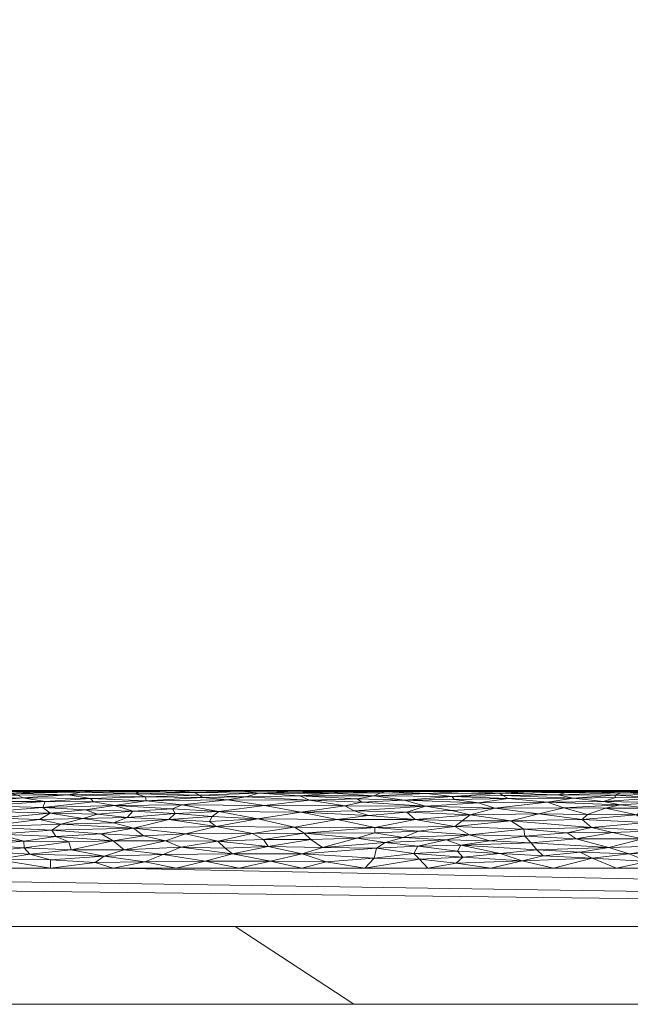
# Model space of a CAD drawing. Header units: millimetres. Extents: x -300 to 300, y 0 to 450.
# Tile 169 of 256: x 204 to 220, y 0 to 25. Entities that reach past the tile are written whole.
import ezdxf

# ---------------------------------------------------------------- set-up
doc = ezdxf.new("R2010")
doc.units = ezdxf.units.MM
doc.layers.add('A-GENM', color=13, linetype='Continuous')

# ---------------------------------------------------------------- blocks, each defined once
blk = doc.blocks.new('MODEL_CCAS0420-1080410R0 - MODEL_CCAS0420-1080410R0-453240-Preview')
at = {"layer": 'A-GENM', "lineweight": 9}
mesh = blk.add_polyface(dxfattribs=at)
corners = [(-296.159, -20, -110), (-295.657, -15.55, -110), (-294.177, -11.323, -110), (-291.793, -7.531, -110), (-288.625, -4.364, -110), (-284.831, -1.981, -110), (-280.602, -0.502, -110), (-276.147, 0, -110), (276.147, 0, -110), (280.596, -0.501, -110), (284.825, -1.978, -110), (288.619, -4.359, -110), (291.788, -7.525, -110), (294.174, -11.316, -110), (295.656, -15.545, -110), (296.159, -20, -110), (296.159, -426.171, -110), (295.658, -430.617, -110), (294.182, -434.842, -110), (291.802, -438.632, -110), (288.638, -441.797, -110), (284.848, -444.179, -110), (280.622, -445.657, -110), (276.171, -446.159, -110), (-276.171, -446.159, -110), (-280.617, -445.658, -110), (-284.842, -444.182, -110), (-288.632, -441.802, -110), (-291.797, -438.638, -110), (-294.179, -434.848, -110), (-295.657, -430.622, -110), (-296.159, -426.171, -110)]
mesh.append_faces([[corners[k] for k in face] for face in [(15, 12, 13, 14)]], dxfattribs={"vtx0": -1})
mesh.append_faces([[corners[k] for k in face] for face in [(16, 8, 15)]], dxfattribs={"vtx0": -1, "vtx1": -1})
mesh.append_faces([[corners[k] for k in face] for face in [(24, 31, 7, 8)]], dxfattribs={"vtx0": -1, "vtx1": -1, "vtx3": -1})
mesh.append_faces([[corners[k] for k in face] for face in [(31, 24, 25, 30), (18, 21, 22, 17), (17, 22, 23, 16)]], dxfattribs={"vtx0": -1, "vtx2": -1})
mesh.append_faces([[corners[k] for k in face] for face in [(0, 3, 4, 5), (0, 5, 6, 7)]], dxfattribs={"vtx0": -1, "vtx3": -1})
mesh.append_faces([[corners[k] for k in face] for face in [(28, 29, 27)]], dxfattribs={"vtx1": -1})
mesh.append_faces([[corners[k] for k in face] for face in [(25, 26, 30), (11, 12, 15, 10), (9, 10, 15, 8), (31, 0, 7)]], dxfattribs={"vtx1": -1, "vtx2": -1})
mesh.append_faces([[corners[k] for k in face] for face in [(23, 24, 8, 16)]], dxfattribs={"vtx1": -1, "vtx2": -1, "vtx3": -1})
mesh.append_faces([[corners[k] for k in face] for face in [(26, 27, 29, 30)]], dxfattribs={"vtx1": -1, "vtx3": -1})
mesh.append_faces([[corners[k] for k in face] for face in [(19, 20, 21, 18)]], dxfattribs={"vtx2": -1})
mesh.append_faces([[corners[k] for k in face] for face in [(0, 1, 2, 3)]], dxfattribs={"vtx3": -1})
mesh = blk.add_polyface(dxfattribs=at)
corners = [(279.918, 0, -2), (278.032, 0, -56), (276.147, 0, -110), (-276.147, 0, -110), (-278.032, 0, -56), (-279.918, 0, -2), (0, 0, -2)]
mesh.append_faces([[corners[k] for k in face] for face in [(6, 3, 4, 5)]], dxfattribs={"vtx0": -1})
mesh.append_faces([[corners[k] for k in face] for face in [(3, 6, 2)]], dxfattribs={"vtx0": -1, "vtx1": -1})
mesh.append_faces([[corners[k] for k in face] for face in [(1, 2, 6, 0)]], dxfattribs={"vtx1": -1})
mesh = blk.add_polyface(dxfattribs=at)
corners = [(279.918, 0, -2), (0, 0, -2), (-279.918, 0, -2), (-279.918, -0.586, -0.586), (-279.918, -2), (0, -2), (279.918, -2), (279.918, -0.586, -0.586), (-146.072, 0, -2), (-139.959, -2), (-209.938, -2), (-246.456, -2), (-73.036, 0, -2), (-212.995, 0, -2), (-69.979, -2), (-246.456, 0, -2), (146.072, -2), (139.959, 0, -2), (209.938, 0, -2), (246.456, 0, -2), (73.036, -2), (212.995, -2), (69.979, 0, -2), (246.456, -2), (-36.518, 0, -2), (-34.99, -2), (-52.485, -2), (34.99, 0, -2), (36.518, -2), (18.259, -2), (-263.187, -2), (-109.554, 0, -2), (-104.969, -2), (-122.464, -2), (263.187, 0, -2), (104.969, 0, -2), (109.554, -2), (91.295, -2), (-174.949, -2), (-179.533, 0, -2), (-162.803, 0, -2), (179.533, -2), (174.949, 0, -2), (192.444, 0, -2), (-157.454, -2), (-127.813, 0, -2), (-18.259, 0, -2), (-17.495, -2), (-229.726, 0, -2), (-228.197, -2), (229.726, -2), (228.197, 0, -2), (54.777, -2), (52.485, 0, -2), (-87.474, -2), (-91.295, 0, -2), (127.813, -2), (122.464, 0, -2), (-196.264, 0, -2), (-192.444, -2), (157.454, 0, -2), (162.803, -2), (-54.777, 0, -2), (17.495, 0, -2), (-263.187, 0, -2), (263.187, -2), (87.474, 0, -2), (196.264, -2)]
mesh.append_faces([[corners[k] for k in face] for face in [(44, 40, 38), (45, 33, 31), (46, 47, 1), (50, 51, 21), (52, 53, 28), (54, 55, 32), (56, 57, 36), (58, 59, 39), (60, 61, 42)]], dxfattribs={"vtx0": -1, "vtx1": -1})
mesh.append_faces([[corners[k] for k in face] for face in [(34, 65, 7), (30, 64, 3)]], dxfattribs={"vtx0": -1, "vtx1": -1, "vtx2": -1})
mesh.append_faces([[corners[k] for k in face] for face in [(5, 63, 1, 47), (42, 61, 41, 43), (19, 23, 65, 34), (32, 55, 31, 33), (28, 53, 27, 29), (39, 59, 38, 40), (36, 57, 35, 37), (21, 51, 18, 67), (63, 5, 29, 27), (67, 18, 43, 41), (37, 35, 66)]], dxfattribs={"vtx0": -1, "vtx2": -1})
mesh.append_faces([[corners[k] for k in face] for face in [(2, 3, 64)]], dxfattribs={"vtx1": -1})
mesh.append_faces([[corners[k] for k in face] for face in [(25, 47, 46, 24), (9, 33, 45, 8), (8, 40, 44, 9), (49, 10, 13, 48), (11, 49, 48, 15), (19, 51, 50, 23), (20, 37, 66, 22), (26, 25, 24, 62), (14, 26, 62, 12), (22, 53, 52, 20), (30, 11, 15, 64), (12, 55, 54, 14), (17, 57, 56, 16), (10, 59, 58, 13), (16, 61, 60, 17)]], dxfattribs={"vtx1": -1, "vtx3": -1})
mesh.append_faces([[corners[k] for k in face] for face in [(3, 4, 30), (65, 6, 7), (7, 0, 34)]], dxfattribs={"vtx2": -1})
mesh = blk.add_polyface(dxfattribs=at)
corners = [(-279.918, -2), (-292.651, -7.27), (-297.929, -20), (-297.929, -224.97), (-297.929, -429.94), (-292.661, -442.661), (-279.94, -447.929), (0, -447.929), (279.94, -447.929), (292.661, -442.661), (297.929, -429.94), (297.929, -224.97), (297.929, -20), (292.651, -7.27), (279.918, -2), (0, -2), (0, -3.5), (13.257, -3.5), (26.515, -3.5), (39.772, -3.5), (53.029, -3.5), (66.287, -3.5), (79.544, -3.5), (92.801, -3.5), (106.059, -3.5), (119.316, -3.5), (132.573, -3.5), (145.831, -3.5), (159.088, -3.5), (172.345, -3.5), (185.603, -3.5), (198.86, -3.5), (212.117, -3.5), (225.375, -3.5), (238.632, -3.5), (251.889, -3.5), (265.147, -3.5), (278.404, -3.5), (291.028, -7.487), (296.497, -19.511), (296.5, -32.769), (296.5, -46.026), (296.5, -59.283), (296.5, -72.541), (296.5, -85.798), (296.5, -99.055), (296.5, -112.313), (296.5, -125.57), (296.5, -138.827), (296.5, -152.085), (296.5, -165.342), (296.5, -178.599), (296.5, -191.857), (296.5, -205.114), (296.5, -218.371), (296.5, -231.629), (296.5, -244.886), (296.5, -258.143), (296.499, -271.401), (296.499, -284.658), (296.499, -297.915), (296.499, -311.173), (296.499, -324.43), (296.499, -337.687), (296.5, -350.945), (296.5, -364.202), (296.5, -377.459), (296.5, -390.717), (296.5, -403.974), (296.5, -417.231), (296.497, -430.489), (291.028, -442.513), (278.404, -446.5), (265.147, -446.5), (251.889, -446.5), (238.632, -446.5), (225.375, -446.5), (212.117, -446.5), (198.86, -446.5), (185.603, -446.5), (172.345, -446.5), (159.088, -446.5), (145.831, -446.5), (132.573, -446.5), (119.316, -446.5), (106.059, -446.5), (92.801, -446.5), (79.544, -446.5), (66.287, -446.5), (53.029, -446.5), (39.772, -446.5), (26.515, -446.5), (13.257, -446.5), (0, -446.5), (-12.926, -446.5), (-25.852, -446.5), (-38.777, -446.5), (-51.703, -446.5), (-64.629, -446.5), (-77.555, -446.5), (-90.48, -446.5), (-103.406, -446.5), (-116.332, -446.5), (-129.258, -446.5), (-142.183, -446.5), (-155.109, -446.5), (-168.035, -446.5), (-180.961, -446.5), (-193.887, -446.5), (-206.812, -446.5), (-219.738, -446.5), (-232.664, -446.5), (-245.59, -446.5), (-258.515, -446.5), (-271.441, -446.5), (-284.356, -445.968), (-294.544, -438.124), (-296.5, -425.35), (-296.5, -412.424), (-296.5, -399.498), (-296.5, -386.572), (-296.5, -373.646), (-296.5, -360.721), (-296.5, -347.795), (-296.499, -334.869), (-296.499, -321.943), (-296.499, -309.018), (-296.499, -296.092), (-296.499, -283.166), (-296.499, -270.24), (-296.5, -257.315), (-296.5, -244.389), (-296.5, -231.463), (-296.5, -218.537), (-296.5, -205.611), (-296.5, -192.686), (-296.5, -179.76), (-296.5, -166.834), (-296.5, -153.908), (-296.5, -140.983), (-296.5, -128.057), (-296.5, -115.131), (-296.5, -102.205), (-296.5, -89.28), (-296.5, -76.354), (-296.5, -63.428), (-296.5, -50.502), (-296.5, -37.576), (-296.5, -24.651), (-294.544, -11.876), (-284.356, -4.032), (-271.441, -3.5), (-258.515, -3.5), (-245.59, -3.5), (-232.664, -3.5), (-219.738, -3.5), (-206.812, -3.5), (-193.887, -3.5), (-180.961, -3.5), (-168.035, -3.5), (-155.109, -3.5), (-142.183, -3.5), (-129.258, -3.5), (-116.332, -3.5), (-103.406, -3.5), (-90.48, -3.5), (-77.555, -3.5), (-64.629, -3.5), (-51.703, -3.5), (-38.777, -3.5), (-25.852, -3.5), (-12.926, -3.5), (-294.538, -438.129), (-294.547, -438.108)]
mesh.append_faces([[corners[k] for k in face] for face in [(116, 172, 173)]])
mesh.append_faces([[corners[k] for k in face] for face in [(118, 4, 117), (6, 115, 5), (115, 6, 114), (7, 104, 6), (1, 150, 0), (151, 0, 150)]], dxfattribs={"vtx0": -1, "vtx1": -1})
mesh.append_faces([[corners[k] for k in face] for face in [(4, 124, 125), (7, 99, 100), (2, 148, 149), (149, 1, 2), (2, 141, 142), (0, 151, 152), (0, 160, 161, 15), (15, 165, 166), (15, 170, 171), (8, 81, 82, 7), (8, 72, 73), (11, 61, 62, 10), (12, 46, 47, 11), (38, 13, 14, 37), (13, 38, 39, 12)]], dxfattribs={"vtx0": -1, "vtx2": -1})
mesh.append_faces([[corners[k] for k in face] for face in [(4, 118, 119, 120), (4, 120, 121, 122), (3, 128, 129, 130), (3, 130, 131, 132), (3, 138, 139, 140), (0, 154, 155, 156), (0, 156, 157, 158), (15, 161, 162, 163), (15, 163, 164, 165), (8, 73, 74, 75), (7, 86, 87, 88), (7, 83, 84, 85), (10, 68, 69, 70), (11, 55, 56, 57), (14, 28, 29, 30), (14, 32, 33, 34), (15, 19, 20, 21), (12, 44, 45, 46), (11, 49, 50, 51), (11, 47, 48, 49), (12, 39, 40, 41)]], dxfattribs={"vtx0": -1, "vtx3": -1})
mesh.append_faces([[corners[k] for k in face] for face in [(123, 124, 4, 122), (127, 128, 3, 126), (113, 114, 6, 112), (111, 112, 6, 110), (109, 110, 6, 108), (107, 108, 6, 106), (96, 97, 7, 95), (105, 106, 6, 104), (103, 104, 7, 102), (101, 102, 7, 100), (98, 99, 7, 97), (94, 95, 7, 93), (135, 136, 3, 134), (137, 138, 3, 136), (133, 134, 3, 132), (145, 146, 2, 144), (147, 148, 2, 146), (143, 144, 2, 142), (149, 150, 1), (153, 154, 0, 152), (159, 160, 0, 158), (169, 170, 15, 168), (167, 168, 15, 166), (78, 79, 8, 77), (80, 81, 8, 79), (76, 77, 8, 75), (91, 92, 7, 90), (89, 90, 7, 88), (85, 86, 7), (82, 83, 7), (67, 68, 10, 66), (65, 66, 10, 64), (60, 61, 11, 59), (58, 59, 11, 57), (63, 64, 10, 62), (54, 55, 11, 53), (26, 27, 15, 25), (31, 32, 14, 30), (16, 17, 15, 171), (18, 19, 15, 17), (24, 25, 15, 23), (22, 23, 15, 21), (34, 35, 14), (52, 53, 11, 51), (36, 37, 14, 35), (42, 43, 12, 41), (43, 44, 12), (92, 93, 7)]], dxfattribs={"vtx1": -1, "vtx2": -1})
mesh.append_faces([[corners[k] for k in face] for face in [(3, 4, 125, 126), (2, 3, 140, 141), (71, 72, 8, 9), (70, 71, 9, 10), (27, 28, 14, 15)]], dxfattribs={"vtx1": -1, "vtx3": -1})
mesh.append_faces([[corners[k] for k in face] for face in [(4, 173, 117), (115, 172, 5)]], dxfattribs={"vtx2": -1})
mesh = blk.add_polyface(dxfattribs=at)
corners = [(-220.507, -4.672, -0.382), (-220.25, -4.867, -0.541), (-218.853, -4.748, -0.439), (-220.769, -4.458, -0.251), (-222.147, -4.592, -0.329), (-219.189, -5.473, -1.672), (-220.803, -5.47, -1.651), (-219.937, -5.494, -1.839), (-221.466, -5.441, -1.518), (-219.858, -5.435, -1.493), (-221.075, -5.398, -1.368), (-219.095, -4.546, -0.301), (-221.606, -4.779, -0.464), (-219.546, -4.032, -0.078), (-218.807, -3.909, -0.046), (-220.064, -3.871, -0.038), (-222.076, -4.3, -0.174), (-220.411, -4.25, -0.153), (-219.694, -5.377, -1.308), (-220.812, -5.186, -0.924), (-219.836, -5.127, -0.837), (-220.542, -5.041, -0.724), (-219.717, -5.317, -1.164), (-219.401, -5.216, -0.972), (-220.84, -5.307, -1.141), (-222.163, -5.098, -0.796), (-221.975, -4.926, -0.597), (-221.457, -5.494, -1.838), (-220.701, -5.5, -2), (-219.189, -5.5, -2), (-219.457, -5.04, -0.723), (-218.7, -4.251, -0.153), (-219.639, -4.421, -0.231), (-218.241, -5.385, -1.329), (-221.586, -4.093, -0.096), (-221.744, -3.642, -0.006), (-221.355, -3.876, -0.039), (-220.546, -3.67, -0.008), (-219.738, -3.5), (-219.117, -3.759, -0.019), (-221.354, -3.5), (-218.995, -4.881, -0.553), (-218.624, -5.298, -1.124)]
mesh.append_faces([[corners[k] for k in face] for face in [(0, 1, 2), (3, 4, 0), (5, 6, 7), (8, 9, 10), (2, 11, 0), (1, 0, 12), (13, 14, 15), (16, 3, 17), (18, 10, 9), (19, 20, 21), (22, 23, 24), (25, 19, 21), (26, 21, 1), (7, 27, 28), (27, 7, 6), (9, 6, 5), (30, 21, 20), (3, 0, 11), (31, 13, 17), (3, 11, 32), (18, 9, 33), (20, 19, 23), (18, 22, 24), (13, 15, 34), (35, 36, 37), (13, 34, 17), (38, 37, 39), (35, 37, 40), (15, 37, 36), (24, 10, 18), (24, 23, 19), (1, 21, 30), (31, 17, 32), (17, 3, 32), (9, 8, 6), (2, 1, 41), (30, 41, 1), (15, 14, 39), (37, 15, 39), (15, 36, 34), (18, 42, 22), (23, 22, 42)]], dxfattribs={"vtx0": -1, "vtx1": -1, "vtx2": -1})
mesh.append_faces([[corners[k] for k in face] for face in [(7, 28, 29), (37, 38, 40)]], dxfattribs={"vtx0": -1, "vtx2": -1})
mesh = blk.add_polyface(dxfattribs=at)
corners = [(-216.733, -5.424, -1.453), (-218.241, -5.385, -1.329), (-218.425, -5.441, -1.516), (-217.025, -4.714, -0.413), (-217.36, -4.502, -0.275), (-219.095, -4.546, -0.301), (-218.473, -4.409, -0.225), (-217.38, -4.324, -0.185), (-218.122, -3.5), (-219.117, -3.759, -0.019), (-217.315, -3.687, -0.01), (-219.189, -5.473, -1.672), (-219.937, -5.494, -1.839), (-218.417, -5.494, -1.837), (-216.819, -5.366, -1.278), (-218.624, -5.298, -1.124), (-217.964, -5.194, -0.937), (-216.615, -5.04, -0.723), (-218.383, -5.054, -0.74), (-217.511, -5.471, -1.659), (-216.921, -5.494, -1.842), (-217.677, -5.5, -2), (-219.189, -5.5, -2), (-219.858, -5.435, -1.493), (-218.853, -4.748, -0.439), (-218.995, -4.881, -0.553), (-217.743, -4.896, -0.568), (-219.639, -4.421, -0.231), (-217.55, -4.148, -0.115), (-218.7, -4.251, -0.153), (-219.457, -5.04, -0.723), (-216.957, -5.29, -1.107), (-219.401, -5.216, -0.972), (-219.546, -4.032, -0.078), (-218.807, -3.909, -0.046), (-217.69, -3.969, -0.061), (-216.507, -3.5), (-219.694, -5.377, -1.308), (-219.836, -5.127, -0.837), (-217.855, -3.819, -0.029), (-216.748, -3.876, -0.039), (-219.738, -3.5)]
mesh.append_faces([[corners[k] for k in face] for face in [(0, 1, 2), (3, 4, 5), (6, 4, 7), (8, 9, 10), (11, 12, 13), (1, 14, 15), (16, 17, 18), (19, 11, 13), (20, 13, 21), (22, 13, 12), (13, 20, 19), (11, 2, 23), (24, 25, 26), (3, 24, 26), (24, 3, 5), (5, 6, 27), (7, 28, 29), (2, 11, 19), (18, 17, 26), (25, 30, 18), (15, 31, 16), (32, 15, 16), (29, 28, 33), (34, 33, 35), (15, 37, 1), (0, 2, 19), (1, 23, 2), (38, 16, 18), (16, 38, 32), (30, 38, 18), (25, 18, 26), (6, 7, 29), (33, 28, 35), (4, 6, 5), (29, 27, 6), (14, 31, 15), (10, 39, 40), (9, 34, 39), (40, 39, 35), (39, 34, 35), (9, 39, 10)]], dxfattribs={"vtx0": -1, "vtx1": -1, "vtx2": -1})
mesh.append_faces([[corners[k] for k in face] for face in [(13, 22, 21), (10, 36, 8)]], dxfattribs={"vtx0": -1, "vtx2": -1})
mesh.append_faces([[corners[k] for k in face] for face in [(8, 41, 9)]], dxfattribs={"vtx1": -1, "vtx2": -1})
mesh = blk.add_polyface(dxfattribs=at)
corners = [(-214.563, -4.754, -0.444), (-215.771, -4.717, -0.416), (-215.981, -4.869, -0.542), (-214.869, -5.422, -1.447), (-215.514, -5.344, -1.224), (-216.733, -5.424, -1.453), (-217.025, -4.714, -0.413), (-215.586, -4.575, -0.318), (-217.36, -4.502, -0.275), (-215.743, -4.089, -0.095), (-217.69, -3.969, -0.061), (-217.55, -4.148, -0.115), (-215.57, -5.265, -1.06), (-216.957, -5.29, -1.107), (-216.921, -5.494, -1.842), (-217.677, -5.5, -2), (-216.166, -5.5, -2), (-217.511, -5.471, -1.659), (-215.832, -5.47, -1.65), (-214.654, -5.5, -2), (-215.41, -5.494, -1.836), (-216.819, -5.366, -1.278), (-216.196, -5.183, -0.919), (-214.829, -5.092, -0.789), (-216.615, -5.04, -0.723), (-217.743, -4.896, -0.568), (-214.655, -4.452, -0.248), (-215.966, -4.361, -0.202), (-217.964, -5.194, -0.937), (-217.38, -4.324, -0.185), (-215.655, -3.936, -0.053), (-216.748, -3.876, -0.039), (-217.315, -3.687, -0.01), (-215.789, -3.784, -0.023), (-215.616, -3.627, -0.005), (-218.241, -5.385, -1.329), (-214.681, -3.733, -0.015), (-216.482, -4.201, -0.134), (-215.361, -4.232, -0.146), (-214.533, -3.881, -0.041), (-214.891, -3.5), (-216.507, -3.5), (-214.638, -4.064, -0.087), (-215.51, -4.985, -0.659), (-214.287, -5.244, -1.021)]
mesh.append_faces([[corners[k] for k in face] for face in [(19, 20, 16)]], dxfattribs={"vtx0": -1, "vtx1": -1})
mesh.append_faces([[corners[k] for k in face] for face in [(0, 1, 2), (3, 4, 5), (6, 7, 8), (9, 10, 11), (4, 12, 13), (5, 17, 18), (3, 5, 18), (13, 21, 4), (14, 18, 17), (22, 23, 24), (16, 20, 14), (14, 20, 18), (2, 6, 25), (7, 26, 27), (7, 27, 8), (24, 2, 25), (22, 24, 28), (29, 8, 27), (9, 30, 31), (32, 33, 34), (22, 28, 13), (21, 35, 5), (33, 36, 34), (9, 37, 38), (27, 38, 37), (5, 4, 21), (7, 6, 1), (2, 1, 6), (30, 39, 33), (32, 34, 41), (42, 30, 9), (2, 24, 43), (23, 43, 24), (37, 9, 11), (11, 29, 37), (27, 37, 29), (44, 22, 12), (13, 12, 22), (9, 31, 10), (30, 33, 31), (32, 31, 33)]], dxfattribs={"vtx0": -1, "vtx1": -1, "vtx2": -1})
mesh.append_faces([[corners[k] for k in face] for face in [(14, 15, 16)]], dxfattribs={"vtx0": -1, "vtx2": -1})
mesh.append_faces([[corners[k] for k in face] for face in [(40, 41, 34)]], dxfattribs={"vtx1": -1, "vtx2": -1})
mesh = blk.add_polyface(dxfattribs=at)
corners = [(-213.533, -4.549, -0.303), (-215.586, -4.575, -0.318), (-214.563, -4.754, -0.444), (-215.514, -5.344, -1.224), (-214.869, -5.422, -1.447), (-213.502, -5.357, -1.256), (-215.57, -5.265, -1.06), (-214.287, -5.244, -1.021), (-213.808, -5.472, -1.667), (-213.688, -5.439, -1.506), (-214.353, -4.936, -0.608), (-215.981, -4.869, -0.542), (-215.51, -4.985, -0.659), (-214.829, -5.092, -0.789), (-215.832, -5.47, -1.65), (-215.41, -5.494, -1.836), (-213.984, -5.494, -1.845), (-213.196, -5.197, -0.941), (-213.077, -5.284, -1.095), (-214.654, -5.5, -2), (-215.771, -4.717, -0.416), (-212.563, -4.75, -0.441), (-214.655, -4.452, -0.248), (-213.369, -4.855, -0.529), (-213, -4.976, -0.65), (-212.759, -5.101, -0.801), (-215.966, -4.361, -0.202), (-214.256, -4.288, -0.169), (-215.361, -4.232, -0.146), (-213.795, -4.158, -0.118), (-214.638, -4.064, -0.087), (-214.533, -3.881, -0.041), (-215.655, -3.936, -0.053), (-213.275, -3.5), (-214.891, -3.5), (-214.681, -3.733, -0.015), (-213.064, -4.267, -0.16), (-213.528, -4.405, -0.223), (-216.196, -5.183, -0.919), (-213.142, -5.5, -2), (-215.789, -3.784, -0.023), (-213.576, -4.017, -0.073), (-213.514, -3.754, -0.018), (-215.743, -4.089, -0.095), (-215.616, -3.627, -0.005)]
mesh.append_faces([[corners[k] for k in face] for face in [(0, 1, 2), (3, 4, 5), (6, 3, 7), (8, 9, 4), (10, 2, 11), (12, 13, 10), (5, 7, 3), (8, 4, 14), (4, 9, 5), (15, 8, 14), (8, 15, 16), (17, 7, 18), (15, 19, 16), (18, 7, 5), (1, 20, 2), (2, 21, 0), (22, 1, 0), (23, 2, 10), (23, 10, 24), (13, 7, 17), (11, 12, 10), (25, 24, 13), (26, 27, 28), (28, 29, 30), (31, 32, 30), (29, 27, 36), (27, 22, 37), (7, 13, 38), (35, 40, 31), (41, 31, 30), (13, 17, 25), (37, 22, 0), (26, 22, 27), (36, 27, 37), (30, 29, 41), (41, 42, 31), (30, 43, 28), (35, 31, 42), (33, 35, 42), (44, 35, 34), (13, 24, 10), (28, 27, 29)]], dxfattribs={"vtx0": -1, "vtx1": -1, "vtx2": -1})
mesh.append_faces([[corners[k] for k in face] for face in [(16, 19, 39)]], dxfattribs={"vtx0": -1, "vtx2": -1})
mesh.append_faces([[corners[k] for k in face] for face in [(33, 34, 35)]], dxfattribs={"vtx1": -1, "vtx2": -1})
mesh = blk.add_polyface(dxfattribs=at)
corners = [(-212.759, -5.101, -0.801), (-211.852, -5.246, -1.024), (-210.692, -5.113, -0.817), (-212.202, -5.489, -1.783), (-213.808, -5.472, -1.667), (-213.984, -5.494, -1.845), (-211.6, -5.358, -1.259), (-213.077, -5.284, -1.095), (-212.282, -3.66, -0.007), (-211.661, -3.868, -0.038), (-210.852, -3.682, -0.009), (-213.533, -4.549, -0.303), (-212.563, -4.75, -0.441), (-211.47, -4.558, -0.308), (-213.514, -3.754, -0.018), (-213.576, -4.017, -0.073), (-210.523, -4.765, -0.452), (-211.421, -5.462, -1.61), (-212.628, -5.466, -1.629), (-212.441, -5.431, -1.476), (-210.552, -5.426, -1.46), (-213.502, -5.357, -1.256), (-211.627, -4.943, -0.615), (-211.885, -4.235, -0.147), (-210.789, -4.055, -0.084), (-212.182, -4.035, -0.079), (-213, -4.976, -0.65), (-211.659, -3.5), (-213.142, -5.5, -2), (-211.631, -5.5, -2), (-213.275, -3.5), (-213.795, -4.158, -0.118), (-213.688, -5.439, -1.506), (-213.196, -5.197, -0.941), (-211.715, -4.4, -0.221), (-213.064, -4.267, -0.16), (-213.528, -4.405, -0.223), (-213.369, -4.855, -0.529), (-214.563, -4.754, -0.444), (-210.885, -5.494, -1.841), (-210.666, -4.239, -0.149)]
mesh.append_faces([[corners[k] for k in face] for face in [(30, 8, 27)]], dxfattribs={"vtx0": -1, "vtx1": -1})
mesh.append_faces([[corners[k] for k in face] for face in [(0, 1, 2), (3, 4, 5), (6, 1, 7), (8, 9, 10), (11, 12, 13), (14, 15, 9), (13, 12, 16), (3, 17, 18), (19, 20, 6), (6, 21, 19), (16, 12, 22), (0, 2, 22), (23, 24, 25), (22, 26, 0), (27, 8, 10), (19, 17, 20), (28, 3, 5), (14, 8, 30), (25, 24, 9), (9, 8, 14), (9, 15, 25), (15, 31, 25), (18, 32, 4), (21, 32, 19), (6, 7, 21), (33, 1, 0), (1, 33, 7), (34, 11, 13), (34, 35, 36), (35, 23, 25), (25, 31, 35), (37, 22, 12), (22, 37, 26), (38, 37, 12), (18, 17, 19), (39, 17, 3), (32, 18, 19), (3, 18, 4), (34, 40, 23), (35, 34, 23), (11, 34, 36), (3, 29, 39)]], dxfattribs={"vtx0": -1, "vtx1": -1, "vtx2": -1})
mesh.append_faces([[corners[k] for k in face] for face in [(3, 28, 29)]], dxfattribs={"vtx0": -1, "vtx2": -1})
mesh = blk.add_polyface(dxfattribs=at)
corners = [(-210.692, -5.113, -0.817), (-208.576, -5.124, -0.832), (-209.526, -4.956, -0.628), (-210.044, -3.5), (-211.659, -3.5), (-210.852, -3.682, -0.009), (-209.454, -4.57, -0.315), (-211.47, -4.558, -0.308), (-210.523, -4.765, -0.452), (-211.627, -4.943, -0.615), (-208.891, -5.445, -1.534), (-209.025, -5.378, -1.31), (-210.552, -5.426, -1.46), (-209.747, -5.255, -1.041), (-210.389, -4.388, -0.215), (-208.669, -4.384, -0.213), (-209.497, -4.196, -0.132), (-211.715, -4.4, -0.221), (-210.666, -4.239, -0.149), (-208.278, -5.487, -1.766), (-210.119, -5.477, -1.695), (-209.489, -5.495, -1.849), (-209.353, -4.825, -0.503), (-209.28, -4.7, -0.403), (-211.852, -5.246, -1.024), (-210.219, -5.337, -1.209), (-211.6, -5.358, -1.259), (-209.17, -3.678, -0.009), (-208.55, -4.038, -0.079), (-209.683, -4.016, -0.073), (-209.105, -5.316, -1.162), (-211.421, -5.462, -1.61), (-210.885, -5.494, -1.841), (-209.87, -3.872, -0.039), (-211.661, -3.868, -0.038), (-210.789, -4.055, -0.084), (-208.428, -3.5), (-211.885, -4.235, -0.147), (-210.119, -5.5, -2), (-208.404, -4.906, -0.577), (-208.608, -5.5, -2), (-211.631, -5.5, -2)]
mesh.append_faces([[corners[k] for k in face] for face in [(40, 21, 38), (38, 32, 41)]], dxfattribs={"vtx0": -1, "vtx1": -1})
mesh.append_faces([[corners[k] for k in face] for face in [(0, 1, 2), (6, 7, 8), (8, 9, 2), (10, 11, 12), (1, 0, 13), (14, 15, 16), (17, 14, 18), (19, 20, 21), (20, 19, 10), (7, 14, 17), (9, 0, 2), (22, 23, 8), (22, 8, 2), (0, 24, 13), (25, 24, 26), (14, 7, 6), (27, 3, 5), (28, 29, 16), (25, 11, 30), (10, 12, 20), (25, 12, 11), (31, 20, 12), (20, 32, 21), (25, 30, 13), (15, 14, 6), (18, 14, 16), (33, 5, 34), (5, 33, 27), (35, 33, 34), (33, 35, 29), (18, 35, 37), (32, 38, 21), (39, 22, 2), (8, 23, 6), (24, 25, 13), (12, 25, 26), (35, 18, 16), (16, 29, 35), (28, 33, 29), (20, 31, 32)]], dxfattribs={"vtx0": -1, "vtx1": -1, "vtx2": -1})
mesh.append_faces([[corners[k] for k in face] for face in [(3, 4, 5), (36, 3, 27)]], dxfattribs={"vtx1": -1, "vtx2": -1})
mesh = blk.add_polyface(dxfattribs=at)
corners = [(-208.278, -5.487, -1.766), (-207.096, -5.5, -2), (-206.34, -5.489, -1.788), (-206.846, -5.112, -0.815), (-207.31, -4.962, -0.634), (-208.33, -5.022, -0.701), (-209.105, -5.316, -1.162), (-207.652, -5.23, -0.996), (-209.747, -5.255, -1.041), (-208.404, -4.906, -0.577), (-208.237, -4.753, -0.443), (-209.353, -4.825, -0.503), (-207.094, -3.968, -0.061), (-208.154, -4.202, -0.134), (-206.811, -4.203, -0.135), (-207.383, -5.41, -1.407), (-209.025, -5.378, -1.31), (-208.891, -5.445, -1.534), (-208.55, -4.038, -0.079), (-208.576, -5.124, -0.832), (-207.637, -5.335, -1.203), (-207.333, -4.529, -0.291), (-209.454, -4.57, -0.315), (-207.165, -4.8, -0.481), (-206.816, -4.665, -0.378), (-207.621, -3.662, -0.008), (-209.17, -3.678, -0.009), (-208.089, -3.848, -0.034), (-207.468, -5.46, -1.599), (-206.223, -5.287, -1.102), (-208.669, -4.384, -0.213), (-206.497, -4.383, -0.212), (-207.586, -4.33, -0.187), (-208.608, -5.5, -2), (-209.87, -3.872, -0.039), (-208.428, -3.5), (-206.812, -3.5), (-206.575, -3.806, -0.026), (-209.497, -4.196, -0.132), (-209.489, -5.495, -1.849), (-209.28, -4.7, -0.403), (-209.526, -4.956, -0.628)]
mesh.append_faces([[corners[k] for k in face] for face in [(35, 25, 36)]], dxfattribs={"vtx0": -1, "vtx1": -1})
mesh.append_faces([[corners[k] for k in face] for face in [(0, 1, 2), (3, 4, 5), (6, 7, 8), (9, 10, 11), (12, 13, 14), (15, 16, 17), (13, 12, 18), (9, 5, 4), (3, 19, 7), (20, 16, 15), (21, 22, 10), (10, 23, 24), (25, 26, 27), (17, 28, 15), (7, 20, 29), (8, 7, 19), (22, 21, 30), (21, 31, 32), (34, 27, 26), (26, 25, 35), (25, 27, 37), (12, 37, 27), (18, 12, 27), (34, 18, 27), (18, 38, 13), (38, 30, 13), (32, 13, 30), (17, 0, 28), (2, 28, 0), (23, 10, 9), (10, 24, 21), (0, 39, 33), (40, 11, 10), (5, 41, 19), (9, 4, 23), (41, 5, 9), (3, 5, 19), (10, 22, 40), (14, 13, 32), (16, 20, 6), (7, 6, 20), (21, 32, 30)]], dxfattribs={"vtx0": -1, "vtx1": -1, "vtx2": -1})
mesh.append_faces([[corners[k] for k in face] for face in [(0, 33, 1)]], dxfattribs={"vtx0": -1, "vtx2": -1})
mesh = blk.add_polyface(dxfattribs=at)
corners = [(-205.655, -5.382, -1.323), (-206.223, -5.287, -1.102), (-207.637, -5.335, -1.203), (-207.31, -4.962, -0.634), (-206.405, -4.891, -0.562), (-207.165, -4.8, -0.481), (-206.816, -4.665, -0.378), (-205.462, -4.635, -0.357), (-207.333, -4.529, -0.291), (-204.49, -5.312, -1.153), (-205.189, -4.913, -0.584), (-206.098, -4.999, -0.675), (-205.003, -5.058, -0.746), (-205.235, -4.474, -0.259), (-206.497, -4.383, -0.212), (-205.334, -4.317, -0.181), (-205.67, -4.177, -0.125), (-206.811, -4.203, -0.135), (-207.096, -5.5, -2), (-205.584, -5.5, -2), (-206.34, -5.489, -1.788), (-207.383, -5.41, -1.407), (-207.468, -5.46, -1.599), (-205.996, -5.45, -1.555), (-204.455, -5.486, -1.761), (-205.059, -5.217, -0.975), (-206.302, -5.201, -0.948), (-207.652, -5.23, -0.996), (-206.846, -5.112, -0.815), (-207.621, -3.662, -0.008), (-206.348, -3.647, -0.006), (-206.812, -3.5), (-205.197, -3.717, -0.013), (-205.197, -3.5), (-206.575, -3.806, -0.026), (-207.094, -3.968, -0.061), (-205.725, -3.975, -0.062), (-204.664, -3.863, -0.037), (-206.032, -4.776, -0.461), (-204.916, -4.748, -0.439), (-204.836, -5.462, -1.611), (-204.523, -4.025, -0.076), (-207.586, -4.33, -0.187)]
mesh.append_faces([[corners[k] for k in face] for face in [(0, 1, 2), (3, 4, 5), (6, 7, 8), (1, 0, 9), (10, 11, 12), (7, 13, 8), (8, 13, 14), (15, 16, 17), (21, 22, 23), (0, 21, 23), (21, 0, 2), (24, 20, 19), (1, 25, 26), (26, 27, 1), (11, 28, 12), (29, 30, 31), (32, 33, 30), (34, 35, 36), (15, 17, 14), (11, 4, 3), (32, 30, 34), (26, 12, 28), (20, 23, 22), (37, 34, 36), (17, 36, 35), (34, 30, 29), (4, 10, 38), (28, 11, 3), (10, 4, 11), (5, 4, 38), (6, 5, 38), (6, 38, 7), (38, 39, 7), (10, 39, 38), (12, 26, 25), (27, 26, 28), (15, 14, 13), (36, 17, 16), (20, 40, 23), (41, 36, 16), (37, 32, 34), (17, 42, 14)]], dxfattribs={"vtx0": -1, "vtx1": -1, "vtx2": -1})
mesh.append_faces([[corners[k] for k in face] for face in [(18, 19, 20), (33, 31, 30)]], dxfattribs={"vtx1": -1, "vtx2": -1})
mesh = blk.add_polyface(dxfattribs=at)
corners = [(-204.517, -4.193, -0.131), (-205.334, -4.317, -0.181), (-203.834, -4.376, -0.209), (-205.996, -5.45, -1.555), (-204.836, -5.462, -1.611), (-204.154, -5.431, -1.479), (-203.432, -4.565, -0.312), (-203.818, -4.783, -0.467), (-202.42, -4.756, -0.446), (-206.223, -5.287, -1.102), (-204.49, -5.312, -1.153), (-205.059, -5.217, -0.975), (-205.003, -5.058, -0.746), (-203.702, -4.959, -0.631), (-205.189, -4.913, -0.584), (-203.265, -4.248, -0.152), (-205.197, -3.717, -0.013), (-204.664, -3.863, -0.037), (-203.808, -3.724, -0.014), (-205.655, -5.382, -1.323), (-203.5, -5.215, -0.971), (-204.359, -5.38, -1.316), (-202.485, -5.301, -1.131), (-203.607, -5.468, -1.644), (-202.58, -5.489, -1.783), (-204.455, -5.486, -1.761), (-204.073, -5.5, -2), (-205.725, -3.975, -0.062), (-204.523, -4.025, -0.076), (-205.235, -4.474, -0.259), (-203.493, -5.104, -0.805), (-202.114, -4.902, -0.574), (-204.916, -4.748, -0.439), (-205.462, -4.635, -0.357), (-203.401, -4.1, -0.098), (-206.34, -5.489, -1.788), (-203.581, -3.5), (-205.197, -3.5), (-205.67, -4.177, -0.125), (-202.538, -5.451, -1.56), (-205.584, -5.5, -2), (-202.56, -5.388, -1.338), (-203.502, -3.929, -0.051), (-202.328, -3.868, -0.038), (-202.423, -3.709, -0.012)]
mesh.append_faces([[corners[k] for k in face] for face in [(0, 1, 2), (3, 4, 5), (6, 7, 8), (9, 10, 11), (12, 13, 14), (2, 15, 0), (16, 17, 18), (5, 19, 3), (10, 20, 11), (21, 10, 19), (10, 21, 22), (5, 4, 23), (24, 25, 26), (10, 22, 20), (17, 27, 28), (29, 6, 2), (13, 12, 30), (31, 7, 13), (7, 32, 14), (6, 29, 33), (7, 14, 13), (0, 34, 28), (11, 30, 12), (30, 11, 20), (4, 35, 25), (16, 18, 37), (33, 32, 6), (6, 32, 7), (2, 1, 29), (1, 0, 38), (28, 38, 0), (23, 4, 25), (24, 23, 25), (5, 23, 39), (19, 5, 21), (41, 21, 5), (28, 34, 42), (17, 28, 42), (42, 43, 18), (42, 18, 17), (36, 18, 44), (0, 15, 34)]], dxfattribs={"vtx0": -1, "vtx1": -1, "vtx2": -1})
mesh.append_faces([[corners[k] for k in face] for face in [(25, 40, 26)]], dxfattribs={"vtx0": -1, "vtx2": -1})
mesh.append_faces([[corners[k] for k in face] for face in [(36, 37, 18)]], dxfattribs={"vtx1": -1, "vtx2": -1})
mesh = blk.add_polyface(dxfattribs=at)
corners = [(0, -113.079, -5), (74.359, -113.079, -5), (148.718, -113.079, -5), (223.077, -113.079, -5), (294.5, -132.968, -5), (294.499, -81.318, -5), (294.499, -29.667, -5), (258.762, -5.5, -5), (206.609, -5.5, -5), (154.956, -5.5, -5), (103.303, -5.5, -5), (51.652, -5.5, -5), (0, -5.5, -5), (-59.752, -5.5, -5), (-119.504, -5.5, -5), (-179.256, -5.5, -5), (-239.009, -5.5, -5), (-294.499, -25.775, -5), (-289.1, -8.453, -5), (-294.499, -73.214, -5), (-294.5, -132.968, -5), (-275.116, -113.088, -5), (-244.547, -113.079, -5), (-213.979, -113.079, -5), (-183.41, -113.079, -5), (-152.842, -113.079, -5), (-122.274, -113.079, -5), (-91.705, -113.079, -5), (-61.137, -113.079, -5), (-30.568, -113.079, -5), (-119.5, -65, -5), (-114.374, -52.626, -5), (-102, -47.5, -5), (-89.626, -52.626, -5), (-84.5, -65, -5), (-89.626, -77.374, -5), (-102, -82.5, -5), (-114.374, -77.374, -5), (17.5, -65, -5), (12.374, -77.374, -5), (0, -82.5, -5), (-12.374, -77.374, -5), (-17.5, -65, -5), (-12.374, -52.626, -5), (0, -47.5, -5), (12.374, -52.626, -5), (119.5, -65, -5), (114.374, -77.374, -5), (102, -82.5, -5), (89.626, -77.374, -5), (84.5, -65, -5), (89.626, -52.626, -5), (102, -47.5, -5), (114.374, -52.626, -5), (-290.42, -24.284, -5)]
mesh.append_faces([[corners[k] for k in face] for face in [(18, 17, 54)]])
mesh.append_faces([[corners[k] for k in face] for face in [(32, 14, 31), (42, 29, 41), (50, 1, 49), (8, 3, 7), (53, 10, 52)]], dxfattribs={"vtx0": -1, "vtx1": -1})
mesh.append_faces([[corners[k] for k in face] for face in [(13, 34, 42, 43)]], dxfattribs={"vtx0": -1, "vtx1": -1, "vtx3": -1})
mesh.append_faces([[corners[k] for k in face] for face in [(30, 24, 25, 37), (16, 22, 23, 15), (35, 27, 28, 34), (37, 25, 26, 36), (36, 26, 27, 35), (31, 14, 15, 30), (13, 33, 34), (0, 40, 41, 29), (11, 50, 51, 10), (12, 44, 45, 11), (10, 51, 52)]], dxfattribs={"vtx0": -1, "vtx2": -1})
mesh.append_faces([[corners[k] for k in face] for face in [(19, 21, 22, 16), (15, 23, 24, 30), (11, 45, 38, 50)]], dxfattribs={"vtx0": -1, "vtx2": -1, "vtx3": -1})
mesh.append_faces([[corners[k] for k in face] for face in [(20, 21, 19)]], dxfattribs={"vtx1": -1})
mesh.append_faces([[corners[k] for k in face] for face in [(47, 48, 2)]], dxfattribs={"vtx1": -1, "vtx2": -1})
mesh.append_faces([[corners[k] for k in face] for face in [(28, 29, 42, 34), (38, 39, 1, 50), (46, 47, 2, 9)]], dxfattribs={"vtx1": -1, "vtx2": -1, "vtx3": -1})
mesh.append_faces([[corners[k] for k in face] for face in [(13, 14, 32, 33), (12, 13, 43, 44), (39, 40, 0, 1), (48, 49, 1, 2), (2, 3, 8, 9), (53, 46, 9, 10)]], dxfattribs={"vtx1": -1, "vtx3": -1})
mesh.append_faces([[corners[k] for k in face] for face in [(16, 54, 19), (5, 6, 7)]], dxfattribs={"vtx2": -1})
mesh.append_faces([[corners[k] for k in face] for face in [(3, 4, 5, 7)]], dxfattribs={"vtx2": -1, "vtx3": -1})
mesh = blk.add_polyface(dxfattribs=at)
corners = [(-194.194, -5.5, -5), (-190.46, -5.5, -5), (-193.491, -5.5, -2), (-197.929, -5.5, -5), (-212.867, -5.5, -5), (-209.133, -5.5, -5), (-211.631, -5.5, -2), (-270.222, -16.905, -5), (-266.754, -15.637, -5), (-278.144, -5.5, -2), (-273.69, -18.172, -5), (-223.724, -5.5, -2), (-227.805, -5.5, -5), (-224.071, -5.5, -5), (-220.336, -5.5, -5), (-289.496, -8.773, -2), (-277.159, -19.439, -5), (-283.82, -7.137, -2), (-216.602, -5.5, -5), (-217.677, -5.5, -2), (-263.286, -14.37, -5), (-272.097, -5.5, -2), (-260.004, -5.5, -2), (-259.818, -13.103, -5), (-256.35, -11.836, -5), (-252.882, -10.569, -5), (-239.009, -5.5, -5), (-235.817, -5.5, -2), (-241.864, -5.5, -2), (-199.538, -5.5, -2), (-187.444, -5.5, -2), (-245.945, -8.034, -5), (-242.477, -6.767, -5), (-247.91, -5.5, -2), (-249.413, -9.302, -5), (-186.725, -5.5, -5), (-182.991, -5.5, -5), (-253.957, -5.5, -2), (-181.398, -5.5, -2), (-229.771, -5.5, -2), (-205.398, -5.5, -5), (-201.663, -5.5, -5), (-205.584, -5.5, -2), (-266.05, -5.5, -2), (-235.274, -5.5, -5), (-231.54, -5.5, -5), (-291.997, -14.093, -2), (-280.627, -20.706, -5)]
mesh.append_faces([[corners[k] for k in face] for face in [(15, 16, 17), (29, 3, 2), (37, 34, 33), (39, 12, 11), (21, 20, 43), (6, 5, 42), (33, 32, 28)]], dxfattribs={"vtx0": -1, "vtx1": -1})
mesh.append_faces([[corners[k] for k in face] for face in [(26, 27, 28), (1, 30, 2), (36, 38, 30), (14, 19, 11), (25, 37, 22), (4, 6, 19), (39, 45, 12), (37, 25, 34), (29, 41, 3)]], dxfattribs={"vtx0": -1, "vtx2": -1})
mesh.append_faces([[corners[k] for k in face] for face in [(11, 12, 13, 14), (22, 23, 24, 25), (30, 1, 35, 36)]], dxfattribs={"vtx0": -1, "vtx3": -1})
mesh.append_faces([[corners[k] for k in face] for face in [(0, 1, 2, 3), (4, 5, 6), (7, 8, 9, 10), (18, 4, 19, 14), (8, 20, 21), (31, 32, 33, 34), (40, 41, 42, 5), (20, 23, 43), (32, 26, 28), (22, 43, 23), (44, 45, 27, 26), (29, 42, 41), (9, 17, 10), (21, 9, 8), (15, 46, 47), (39, 27, 45)]], dxfattribs={"vtx1": -1, "vtx2": -1})

msp = doc.modelspace()

# ---------------------------------------------------------------- block references
at = {"layer": 'A-GENM', "lineweight": 9, "rotation": 180}
msp.add_blockref('MODEL_CCAS0420-1080410R0 - MODEL_CCAS0420-1080410R0-453240-Preview', (0, 0, 850), dxfattribs=at)

doc.saveas('drawing.dxf')
